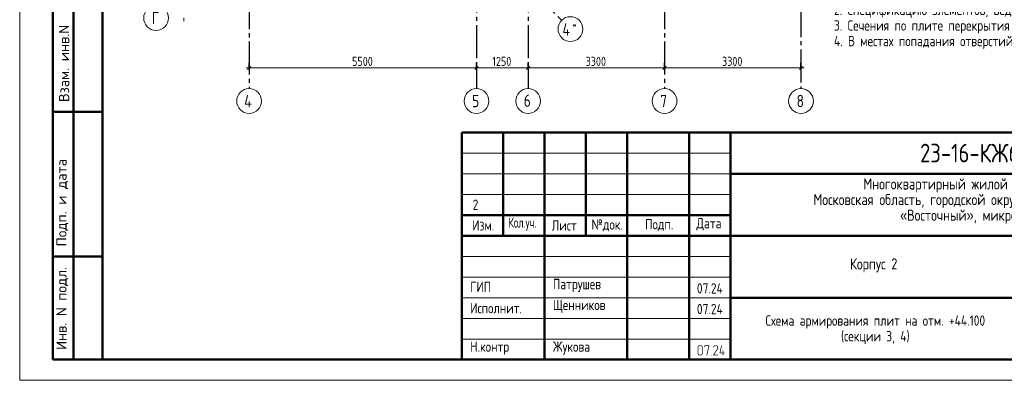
# Model space of a CAD drawing. Header units: millimetres. Extents: x 0 to 40165, y 0 to 42000.
# Tile 1 of 13: x 0 to 23821, y 0 to 8729. Entities that reach past the tile are written whole.
import ezdxf

# ---------------------------------------------------------------- set-up
doc = ezdxf.new("R2010")
doc.units = ezdxf.units.MM
doc.linetypes.add('______5', pattern=[1100, 800, -100, 100, -100])
for name, color, linetype, lineweight in [('Standard', 7, 'Continuous', 25), ('Обрамление проемов стержнями', 7, 'Continuous', 25), ('Оси', 40, '______5', 18)]:
    doc.layers.add(name, color=color, linetype=linetype, lineweight=lineweight)
doc.styles.add('GOST 2.304-81', font='txt')
doc.styles.add('ISOCPEUR', font='txt')

msp = doc.modelspace()

# ---------------------------------------------------------------- hatches: boundary and pattern name
at = {"layer": 'Standard', "linetype": 'Continuous', "lineweight": 25, "transparency": 33554687}
h = msp.add_hatch(color=7, dxfattribs=at)
h.paths.add_polyline_path([(16525, 655), (16525, 652), (16525, 649), (16525, 647), (16524, 644), (16524, 641), (16523, 639), (16522, 637), (16521, 634), (16520, 632), (16519, 630), (16518, 627), (16516, 625), (16515, 623), (16513, 621), (16512, 619), (16510, 617), (16508, 615), (16506, 613), (16504, 612), (16501, 610), (16499, 609), (16497, 607), (16495, 606), (16492, 605), (16490, 604), (16488, 603), (16485, 603), (16482, 602), (16480, 602), (16477, 601), (16475, 601), (16472, 601), (16454, 601), (16451, 601), (16449, 601), (16446, 602), (16444, 602), (16442, 603), (16439, 603), (16437, 604), (16435, 605), (16432, 606), (16430, 607), (16428, 609), (16426, 610), (16423, 611), (16421, 613), (16419, 615), (16417, 617), (16415, 619), (16413, 621), (16411, 623), (16410, 625), (16408, 627), (16407, 629), (16406, 632), (16405, 634), (16404, 636), (16403, 639), (16402, 641), (16402, 644), (16401, 646), (16401, 649), (16401, 652), (16401, 655), (16401, 797), (16401, 799), (16401, 802), (16401, 804), (16402, 807), (16402, 809), (16403, 812), (16404, 814), (16405, 817), (16406, 819), (16407, 821), (16408, 823), (16409, 826), (16411, 828), (16413, 830), (16414, 832), (16416, 834), (16418, 836), (16420, 838), (16422, 839), (16424, 841), (16427, 842), (16429, 844), (16431, 845), (16433, 846), (16436, 847), (16438, 848), (16441, 848), (16443, 849), (16446, 849), (16449, 850), (16451, 850), (16454, 850), (16472, 850), (16475, 850), (16477, 850), (16480, 849), (16482, 849), (16485, 848), (16487, 848), (16490, 847), (16492, 846), (16494, 845), (16497, 844), (16499, 843), (16501, 841), (16503, 840), (16505, 838), (16507, 836), (16509, 834), (16511, 832), (16513, 830), (16515, 828), (16516, 826), (16518, 824), (16519, 822), (16520, 820), (16521, 817), (16522, 815), (16523, 812), (16524, 810), (16524, 807), (16525, 805), (16525, 802), (16525, 799), (16525, 797)], flags=16)
h.paths.add_polyline_path([(16508, 654), (16508, 797), (16508, 800), (16507, 804), (16506, 807), (16505, 810), (16504, 813), (16502, 816), (16500, 819), (16497, 822), (16494, 824), (16492, 826), (16489, 828), (16485, 830), (16482, 831), (16479, 832), (16475, 832), (16472, 832), (16454, 832), (16450, 832), (16447, 832), (16444, 831), (16440, 830), (16437, 828), (16434, 826), (16431, 824), (16429, 822), (16426, 819), (16424, 816), (16422, 814), (16421, 810), (16420, 807), (16419, 804), (16418, 800), (16418, 797), (16418, 654), (16418, 651), (16419, 648), (16420, 644), (16421, 641), (16423, 638), (16425, 635), (16427, 632), (16429, 630), (16432, 627), (16435, 625), (16438, 623), (16441, 622), (16444, 620), (16447, 620), (16451, 619), (16454, 619), (16472, 619), (16475, 619), (16479, 620), (16482, 620), (16485, 621), (16488, 623), (16491, 625), (16494, 627), (16497, 629), (16500, 632), (16502, 634), (16504, 637), (16505, 640), (16506, 644), (16507, 647), (16508, 651)])
for points in [[(16685, 839), (16632, 608), (16631, 607), (16630, 606), (16630, 605), (16628, 603), (16623, 601), (16621, 601), (16620, 602), (16618, 602), (16617, 603), (16616, 604), (16615, 605), (16615, 605), (16615, 606), (16614, 607), (16614, 608), (16614, 609), (16614, 610), (16614, 612), (16665, 832), (16578, 832), (16578, 815), (16578, 814), (16578, 813), (16578, 812), (16578, 811), (16577, 810), (16577, 809), (16576, 809), (16576, 808), (16575, 807), (16573, 806), (16571, 806), (16569, 806), (16569, 806), (16568, 806), (16568, 806), (16567, 806), (16566, 807), (16565, 807), (16564, 807), (16563, 808), (16563, 808), (16562, 809), (16562, 810), (16561, 811), (16561, 812), (16561, 813), (16561, 814), (16561, 815), (16561, 841), (16561, 842), (16561, 843), (16561, 844), (16561, 845), (16561, 846), (16562, 846), (16562, 847), (16563, 848), (16563, 848), (16564, 849), (16565, 849), (16566, 849), (16566, 850), (16567, 850), (16568, 850), (16570, 850), (16676, 850), (16678, 850), (16680, 849), (16682, 849), (16683, 848), (16684, 847), (16685, 845), (16685, 844), (16685, 842)], [(16889, 601), (16783, 601), (16781, 601), (16780, 602), (16778, 603), (16776, 604), (16775, 606), (16775, 607), (16774, 609), (16774, 611), (16774, 612), (16774, 613), (16775, 614), (16775, 615), (16873, 763), (16877, 770), (16879, 776), (16880, 779), (16881, 782), (16881, 786), (16881, 789), (16881, 791), (16881, 793), (16881, 795), (16880, 798), (16880, 800), (16879, 802), (16879, 804), (16878, 805), (16877, 807), (16876, 809), (16875, 811), (16873, 813), (16872, 814), (16870, 816), (16869, 818), (16867, 819), (16865, 821), (16863, 822), (16862, 823), (16860, 824), (16858, 826), (16856, 827), (16854, 828), (16852, 828), (16850, 829), (16847, 830), (16845, 831), (16843, 831), (16841, 831), (16839, 832), (16836, 832), (16834, 832), (16831, 832), (16828, 831), (16825, 831), (16822, 830), (16819, 829), (16817, 828), (16814, 827), (16811, 825), (16809, 823), (16806, 821), (16804, 819), (16802, 816), (16799, 813), (16798, 809), (16796, 806), (16794, 802), (16794, 800), (16793, 799), (16792, 798), (16791, 798), (16790, 797), (16789, 797), (16788, 796), (16786, 796), (16784, 796), (16783, 797), (16781, 797), (16780, 798), (16779, 799), (16778, 800), (16778, 800), (16778, 801), (16777, 802), (16777, 803), (16777, 804), (16777, 805), (16777, 808), (16778, 811), (16779, 813), (16780, 816), (16782, 818), (16783, 820), (16784, 822), (16785, 825), (16787, 827), (16788, 829), (16790, 831), (16792, 832), (16793, 834), (16795, 836), (16797, 837), (16799, 839), (16801, 840), (16804, 843), (16808, 844), (16812, 846), (16816, 848), (16820, 849), (16824, 849), (16829, 850), (16833, 850), (16836, 850), (16839, 850), (16843, 849), (16846, 849), (16849, 848), (16851, 847), (16854, 847), (16857, 846), (16860, 845), (16863, 843), (16866, 842), (16868, 840), (16871, 839), (16874, 837), (16876, 835), (16879, 833), (16881, 830), (16884, 828), (16886, 825), (16888, 823), (16890, 820), (16891, 818), (16893, 815), (16894, 812), (16896, 810), (16897, 807), (16898, 804), (16898, 801), (16899, 798), (16899, 795), (16900, 792), (16900, 789), (16900, 784), (16899, 780), (16898, 776), (16897, 772), (16896, 770), (16895, 767), (16895, 765), (16893, 763), (16892, 760), (16891, 758), (16889, 755), (16888, 753), (16799, 619), (16889, 619), (16891, 619), (16892, 618), (16894, 618), (16895, 616), (16896, 615), (16897, 613), (16898, 612), (16898, 610), (16898, 609), (16897, 607), (16897, 605), (16895, 604), (16895, 603), (16894, 603), (16894, 602), (16893, 602), (16892, 602), (16891, 601), (16890, 601)], [(17022, 672), (17049, 672), (17051, 672), (17053, 672), (17054, 671), (17055, 669), (17057, 668), (17057, 667), (17058, 665), (17058, 663), (17058, 662), (17058, 660), (17057, 659), (17056, 657), (17055, 657), (17055, 656), (17054, 656), (17053, 655), (17052, 655), (17051, 655), (17050, 655), (17049, 655), (17022, 655), (17022, 610), (17022, 609), (17022, 608), (17022, 607), (17022, 606), (17021, 605), (17021, 605), (17021, 604), (17020, 603), (17019, 602), (17017, 602), (17016, 601), (17014, 601), (17013, 601), (17012, 601), (17012, 601), (17011, 602), (17010, 602), (17009, 602), (17008, 603), (17007, 603), (17007, 604), (17006, 605), (17006, 605), (17005, 606), (17005, 607), (17005, 608), (17005, 609), (17005, 610), (17005, 655), (16943, 655), (16941, 655), (16939, 655), (16937, 656), (16936, 657), (16935, 658), (16934, 660), (16934, 661), (16934, 663), (16934, 665), (16969, 843), (16970, 845), (16970, 846), (16971, 847), (16972, 848), (16978, 850), (16980, 850), (16981, 849), (16983, 849), (16984, 848), (16985, 847), (16985, 846), (16986, 846), (16986, 845), (16987, 844), (16987, 843), (16987, 842), (16987, 841), (16987, 839), (16953, 672), (17005, 672), (17005, 717), (17005, 718), (17005, 720), (17006, 721), (17007, 723), (17008, 723), (17009, 724), (17010, 725), (17010, 725), (17011, 725), (17012, 726), (17013, 726), (17014, 726), (17015, 726), (17017, 725), (17018, 725), (17020, 723), (17020, 723), (17021, 722), (17021, 721), (17022, 721), (17022, 720), (17022, 719), (17022, 718), (17022, 717)], [(16729, 619), (16731, 619), (16733, 618), (16734, 618), (16735, 616), (16737, 615), (16737, 613), (16738, 612), (16738, 610), (16738, 609), (16738, 607), (16737, 605), (16736, 604), (16735, 603), (16735, 603), (16734, 602), (16733, 602), (16732, 602), (16731, 601), (16730, 601), (16729, 601), (16727, 601), (16726, 602), (16724, 602), (16723, 604), (16722, 605), (16721, 607), (16720, 608), (16720, 610), (16720, 611), (16721, 613), (16722, 614), (16723, 616), (16723, 616), (16724, 617), (16724, 618), (16725, 618), (16726, 619), (16727, 619), (16728, 619)]]:
    msp.add_hatch(color=7, dxfattribs=at).paths.add_polyline_path(points, flags=16)

# ---------------------------------------------------------------- linework, layer by layer
at = {"layer": 'Standard', "color": 7, "linetype": 'Continuous', "lineweight": 50, "transparency": 33554687}
for p, q in [((800, 500), (800, 9000)), ((800, 500), (800, 9000)), ((1300, 500), (1300, 9000)), ((800, 6500), (2000, 6500)), ((10700, 500), (10700, 6000)), ((10700, 6000), (29200, 6000)), ((11700, 3500), (11700, 6000)), ((12700, 500), (12700, 6000)), ((13700, 3500), (13700, 6000)), ((14700, 500), (14700, 6000)), ((16200, 500), (16200, 6000)), ((17200, 500), (17200, 6000)), ((17200, 5000), (29200, 5000)), ((10700, 4000), (17200, 4000)), ((10700, 4000), (17200, 4000)), ((10700, 3500), (17200, 3500)), ((10700, 3500), (17200, 3500)), ((17200, 3500), (29200, 3500)), ((800, 3000), (2000, 3000)), ((17200, 2000), (29200, 2000)), ((2000, 500), (800, 500))]:
    msp.add_line(p, q, dxfattribs=at)
at = {"layer": 'Standard', "color": 7, "linetype": 'Continuous', "lineweight": 13, "transparency": 33554687}
for p, q in [((3971, 8770), (3971, 8695)), ((5551, 7560), (5476, 7560)), ((5551, 7560), (11051, 7560)), ((11051, 7560), (12301, 7560)), ((12301, 7560), (15601, 7560)), ((15601, 7560), (18901, 7560)), ((18901, 7560), (18976, 7560)), ((10700, 5500), (17200, 5500)), ((10700, 5000), (17200, 5000)), ((10700, 4500), (17200, 4500)), ((10700, 3000), (17200, 3000)), ((10700, 2500), (17200, 2500)), ((10700, 2500), (17200, 2500)), ((10700, 2000), (17200, 2000)), ((10700, 2000), (17200, 2000)), ((10700, 1500), (17200, 1500)), ((10700, 1000), (17200, 1000))]:
    msp.add_line(p, q, dxfattribs=at)
at = {"layer": 'Standard', "color": 251, "linetype": 'Continuous', "lineweight": -3, "true_color": 0x656565, "transparency": 33554687}
for p, q in [((5551, 7560), (5551, 7685)), ((11051, 7560), (11051, 7685)), ((12301, 7560), (12301, 7685)), ((15601, 7560), (15601, 7685)), ((18901, 7560), (18901, 7685)), ((5551, 7560), (5551, 7435)), ((5551, 7560), (5551, 7560)), ((11051, 7560), (11051, 7435)), ((11051, 7560), (11051, 7560)), ((12301, 7560), (12301, 7435)), ((12301, 7560), (12301, 7560)), ((15601, 7560), (15601, 7435)), ((15601, 7560), (15601, 7560)), ((18901, 7560), (18901, 7435)), ((18901, 7560), (18901, 7560))]:
    msp.add_line(p, q, dxfattribs=at)
at = {"layer": 'Standard', "color": 7, "linetype": 'Continuous', "lineweight": 25, "transparency": 33554687}
for p, q in [((5513, 7522), (5588, 7597)), ((11013, 7522), (11088, 7597)), ((12263, 7522), (12338, 7597)), ((15563, 7522), (15638, 7597)), ((18863, 7522), (18938, 7597)), ((10700, 500), (29200, 500)), ((10700, 500), (29200, 500)), ((10700, 500), (29200, 500))]:
    msp.add_line(p, q, dxfattribs=at)
at = {"layer": 'Standard', "color": 7, "linetype": 'Continuous', "lineweight": 13, "transparency": 33554687}
msp.add_lwpolyline([(0, 0), (29700, 0), (29700, 42000), (0, 42000), (0, 0)], close=True, dxfattribs=at)
at = {"layer": 'Standard', "color": 7, "linetype": 'Continuous', "lineweight": 50, "transparency": 33554687}
msp.add_lwpolyline([(2000, 41500), (29200, 41500), (29200, 500), (2000, 500), (2000, 41500)], close=True, dxfattribs=at)
at = {"layer": 'Оси', "color": 8, "linetype": '______5', "lineweight": -3, "transparency": 33554687}
for p, q in [((11051, 40500), (11051, 7060)), ((12301, 40500), (12301, 7060)), ((5551, 40100), (5551, 7060)), ((6017, 15809), (13111, 8714)), ((18901, 15709), (18901, 7060)), ((15601, 13700), (15601, 7060))]:
    msp.add_line(p, q, dxfattribs=at)
at = {"layer": 'Оси', "color": 7, "linetype": 'Continuous', "lineweight": 13, "transparency": 33554687}
for centre in [(3300, 8770), (13324, 8502), (5551, 6760), (11051, 6760), (12301, 6760), (15601, 6760), (18901, 6760)]:
    msp.add_circle(centre, 300, dxfattribs=at)

# ---------------------------------------------------------------- texts
at = {"layer": 'Standard', "color": 7, "linetype": 'Continuous', "lineweight": 25, "transparency": 33554687, "attachment_point": 7, "style": 'GOST 2.304-81'}
for s, insert, char_height, width in [('5500', (8042, 7610), 220, 641.48), ('1250', (11433, 7610), 220, 610.17), ('3300', (13692, 7610), 220, 641.48), ('3300', (16992, 7610), 220, 641.48), ('Многоквартирный\\~жилой\\~дом\\~по\\~адресу:\\~', (20410, 4545), 270, 5717.08), ('Московская\\~область,\\~городской\\~округ\\~Звенигород,\\~район\\~', (19204, 4167), 270, 8136.21), ('«Восточный»,\\~микрорайон\\~2', (21297, 3789), 270, 3952.83), ('Изм.', (10948, 3625), 250, 631.15), ('\\W0.83;Кол.уч.', (11827, 3625), 250, 799.96), ('Лист', (12871, 3625), 250, 782.23), ('№док.', (13835, 3607), 250, 853.39), ('Подп.', (15131, 3614), 250, 764.54), ('Дата', (16373, 3625), 250, 782.23), ('Корпус\\~2', (20088, 2610), 270, 1362.88), ('ГИП', (10900, 2137), 250, 586.81), ('Патрушев', (12900, 2137), 250, 1386.36), ('07.24', (16383, 2101), 250, 817.63), ('Исполнит.', (10900, 1622), 250, 1386.36), ('Щенников', (12900, 1631), 250, 1333.08), ('07.24', (16383, 1601), 250, 817.63), ('Жукова', (12900, 622), 250, 1031.11), ('Н.контр', (10900, 622), 250, 1102.09)]:
    msp.add_mtext(s, dxfattribs=dict(at, insert=insert, char_height=char_height, width=width))
at = {"layer": 'Standard', "color": 7, "linetype": 'Continuous', "lineweight": 50, "transparency": 33554687, "char_height": 250, "attachment_point": 7, "rotation": 90, "style": 'ISOCPEUR'}
for s, insert, width in [('\\A1;{\\fISOCPEUR|i0|b0;\\H250.000000;\\W1.000000;\\C7;Взам. инв.N}\\P', (1198, 6736), 1909.1), ('\\A1;{\\fISOCPEUR|i0|b0;\\H250.000000;\\W1.000000;\\C7;Подп. и дата}\\P', (1174, 3242), 2197.06), ('\\A1;{\\fISOCPEUR|i0|b0;\\H250.000000;\\W1.000000;\\C7;Инв. N подл.}\\P', (1174, 734), 2021.79)]:
    msp.add_mtext(s, dxfattribs=dict(at, insert=insert, width=width))
at = {"layer": 'Standard', "color": 7, "linetype": 'Continuous', "lineweight": 50, "transparency": 33554687, "insert": (21783, 5275), "char_height": 450, "width": 3070.53, "attachment_point": 7, "style": 'GOST 2.304-81'}
msp.add_mtext('23-16-КЖ6.2', dxfattribs=at)
at = {"layer": 'Standard', "color": 7, "linetype": 'Continuous', "lineweight": 18, "transparency": 33554687, "insert": (11027, 4250), "char_height": 250, "width": 283.33, "attachment_point": 5, "style": 'GOST 2.304-81'}
msp.add_mtext('\\A1;{\\fGOST 2.304-81|i0|b0;\\H250.000000;\\W1.000000;\\C7;2}\\P', dxfattribs=at)
at = {"layer": 'Standard', "color": 7, "linetype": 'Continuous', "lineweight": 25, "transparency": 33554687, "insert": (20700, 1571), "char_height": 250, "width": 6391.88, "attachment_point": 2, "line_spacing_factor": 0.903614}
msp.add_mtext('\\A1;{\\fGOST 2.304-81|i0|b0;\\H250.000000;\\W1.000000;\\C7;Схема армирования плит на отм. +44.100}\\P{\\fGOST 2.304-81|i0|b0;\\H250.000000;\\W1.000000;\\C7;(секции 3, 4)}\\P', dxfattribs=at)
at = {"layer": 'Обрамление проемов стержнями', "color": 7, "linetype": 'Continuous', "lineweight": 13, "transparency": 33554687, "insert": (19700, 9467), "char_height": 250, "width": 20566.88, "attachment_point": 1, "line_spacing_factor": 0.903614}
msp.add_mtext('\\A1;{\\fGOST 2.304-81|i0|b0;\\H250.000000;\\W1.000000;\\C7;1. Общие указания см. листы КЖ6.2-1. Ведомость расхода стали см. лист КЖ6.2-49.}\\P{\\fGOST 2.304-81|i0|b0;\\H250.000000;\\W1.000000;\\C7;2. Спецификацию элементов, ведомость деталей см. листы КЖ6.2-49.}\\P{\\fGOST 2.304-81|i0|b0;\\H250.000000;\\W1.000000;\\C7;3. Сечения по плите перекрытия см. лист КЖ6.2-55. Детали плана см. лист КЖ6.2-55.}\\P{\\fGOST 2.304-81|i0|b0;\\H250.000000;\\W1.000000;\\C7;4. В местах попадания отверстий в зону дополнительного армирования, стержни арматуры раздвинуть либо отогнцть по месту.}\\P', dxfattribs=at)
at = {"layer": 'Оси', "color": 7, "linetype": 'Continuous', "lineweight": 25, "transparency": 33554687, "attachment_point": 7, "style": 'ISOCPEUR'}
for s, insert, char_height, width in [('\\W0.78;Г', (3195, 8620), 300, 326.41), ('\\W0.80;4', (13131, 8344), 300, 359.84), ('\\W0.80;*', (13371, 8519), 180, 215.91), ('\\W0.80;4', (5431, 6610), 300, 359.83), ('\\W0.78;5', (10946, 6610), 300, 326.41), ('\\W0.78;6', (12196, 6620), 300, 326.41), ('\\W0.78;7', (15496, 6610), 300, 326.41), ('\\W0.78;8', (18796, 6610), 300, 326.41)]:
    msp.add_mtext(s, dxfattribs=dict(at, insert=insert, char_height=char_height, width=width))

doc.saveas('drawing.dxf')
